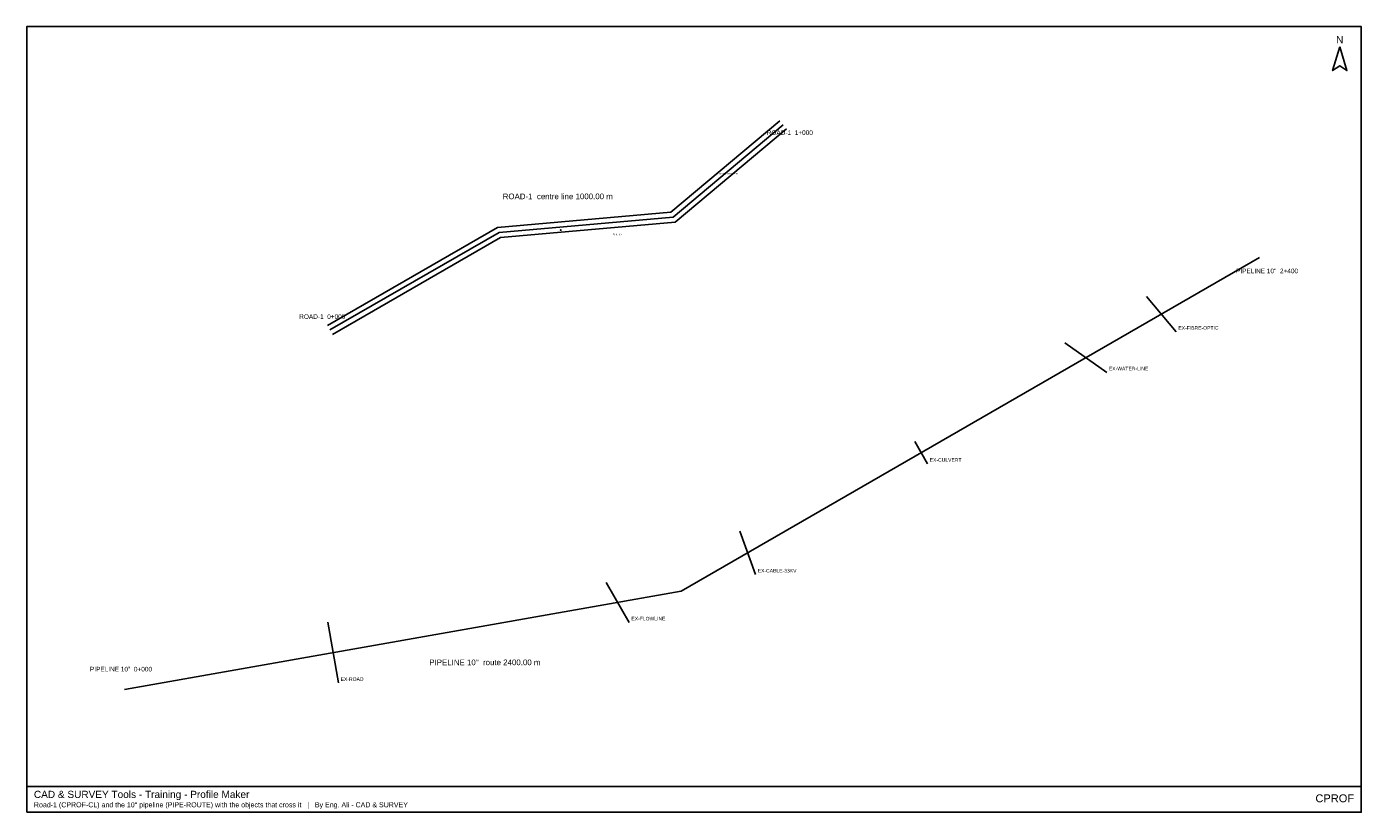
# Model space of a CAD drawing. Header units: metres. Extents: x 729410 to 732008, y 3380061 to 3381591.
import ezdxf
from ezdxf.enums import TextEntityAlignment as Align

# ---------------------------------------------------------------- set-up
doc = ezdxf.new("R2010")
doc.units = ezdxf.units.M
doc.header["$PDMODE"] = 34
doc.header["$PDSIZE"] = 1
for name, color, linetype in [('CPROF-CL', 2, 'Continuous'), ('EX-CABLE-33KV', 6, 'Continuous'), ('EX-CULVERT', 30, 'Continuous'), ('EX-FIBRE-OPTIC', 3, 'Continuous'), ('EX-FLOWLINE', 1, 'Continuous'), ('EX-ROAD', 8, 'Continuous'), ('EX-WATER-LINE', 4, 'Continuous'), ('PIPE-ROUTE', 5, 'Continuous'), ('TRAIN-FRAME', 8, 'Continuous'), ('TRAIN-PROJECT', 3, 'Continuous'), ('TRAIN-ROAD-EDGE', 8, 'Continuous'), ('TRAIN-TEXT', 7, 'Continuous'), ('TRAIN-TITLE', 2, 'Continuous')]:
    doc.layers.add(name, color=color, linetype=linetype)
doc.styles.get("Standard").update_dxf_attribs({"font": 'arial.ttf'})

msp = doc.modelspace()

# ---------------------------------------------------------------- linework, layer by layer
at = {"layer": 'CPROF-CL'}
msp.add_lwpolyline([(730000, 3381000), (730329.1, 3381190), (730667.8, 3381219.6), (730882.3, 3381399.6)], dxfattribs=at)
at = {"layer": 'EX-CABLE-33KV'}
msp.add_lwpolyline([(730797.8, 3380608.3), (730828.6, 3380523.7)], dxfattribs=at)
at = {"layer": 'EX-CULVERT'}
msp.add_lwpolyline([(731138.4, 3380782.7), (731163.4, 3380739.4)], dxfattribs=at)
at = {"layer": 'EX-FIBRE-OPTIC'}
msp.add_lwpolyline([(731589.7, 3381065.5), (731647.5, 3380996.5)], dxfattribs=at)
at = {"layer": 'EX-FLOWLINE'}
msp.add_lwpolyline([(730537.7, 3380508.3), (730582.7, 3380430.3)], dxfattribs=at)
at = {"layer": 'EX-ROAD'}
msp.add_lwpolyline([(729995.8, 3380430.7), (730016.7, 3380312.5)], dxfattribs=at)
at = {"layer": 'EX-WATER-LINE'}
msp.add_lwpolyline([(731430.4, 3380974.7), (731512.3, 3380917.3)], dxfattribs=at)
at = {"layer": 'PIPE-ROUTE'}
msp.add_lwpolyline([(729600, 3380300), (730683.3, 3380491), (731809.1, 3381141)], dxfattribs=at)
at = {"layer": 'TRAIN-FRAME'}
msp.add_line((729409.6, 3380110.9), (732007.6, 3380110.9), dxfattribs=at)
for points in [[(729409.6, 3380060.5), (732007.6, 3380060.5), (732007.6, 3381590.8), (729409.6, 3381590.8)], [(731965.6, 3381551.6), (731979.5, 3381505.4), (731965.6, 3381514.6), (731951.7, 3381505.4)]]:
    msp.add_lwpolyline(points, close=True, dxfattribs=at)
at = {"layer": 'TRAIN-PROJECT'}
msp.add_point((730449.2, 3381194.5, 6.9), dxfattribs=at)
at = {"layer": 'TRAIN-ROAD-EDGE'}
for points in [[(729995, 3381008.7), (730326, 3381199.8), (730663.8, 3381229.3), (730875.9, 3381407.3)], [(730005, 3380991.3), (730332.2, 3381180.2), (730671.8, 3381209.9), (730888.7, 3381392)]]:
    msp.add_lwpolyline(points, dxfattribs=at)

# ---------------------------------------------------------------- texts
at = {"layer": 'TRAIN-PROJECT'}
for s, p in [('EXISTING MANHOLE', (730754.6, 3381302.9)), ('EL 6.120', (730550.4, 3381184.3))]:
    msp.add_text(s, height=3, dxfattribs=at).set_placement(p)
at = {"layer": 'TRAIN-TEXT'}
for s, height, p in [('ROAD-1  1+000', 9, (730895.1, 3381384.3)), ('ROAD-1  centre line 1000.00 m', 11, (730443.4, 3381260.2)), ('PIPELINE 10"  2+400', 9, (731824.1, 3381115)), ('ROAD-1  0+000', 9, (729985, 3381026)), ('PIPELINE 10"  0+000', 9, (729593.1, 3380339.4)), ('PIPELINE 10"  route 2400.00 m', 11, (730301.5, 3380352.6))]:
    msp.add_text(s, height=height, dxfattribs=at).set_placement(p, align=Align.MIDDLE_CENTER)
for s, p in [('EX-FIBRE-OPTIC', (731651.5, 3381000.5)), ('EX-WATER-LINE', (731516.3, 3380921.3)), ('EX-CULVERT', (731167.4, 3380743.4)), ('EX-CABLE-33KV', (730832.6, 3380527.7)), ('EX-FLOWLINE', (730586.7, 3380434.3)), ('EX-ROAD', (730020.7, 3380316.5))]:
    msp.add_text(s, height=7, dxfattribs=at).set_placement(p)
at = {"layer": 'TRAIN-TITLE'}
msp.add_text('N', height=14, dxfattribs=at).set_placement((731965.6, 3381558.6), align=Align.CENTER)
for s, height, p in [('CAD & SURVEY Tools - Training - Profile Maker', 14, (729423.6, 3380088.5)), ('Road-1 (CPROF-CL) and the 10" pipeline (PIPE-ROUTE) with the objects that cross it   |   By Eng. Ali - CAD & SURVEY', 9.8, (729423.6, 3380070.3))]:
    msp.add_text(s, height=height, dxfattribs=at).set_placement(p)
msp.add_text('CPROF', height=15.4, dxfattribs=at).set_placement((731993.6, 3380080.1), align=Align.RIGHT)

doc.saveas('drawing.dxf')
